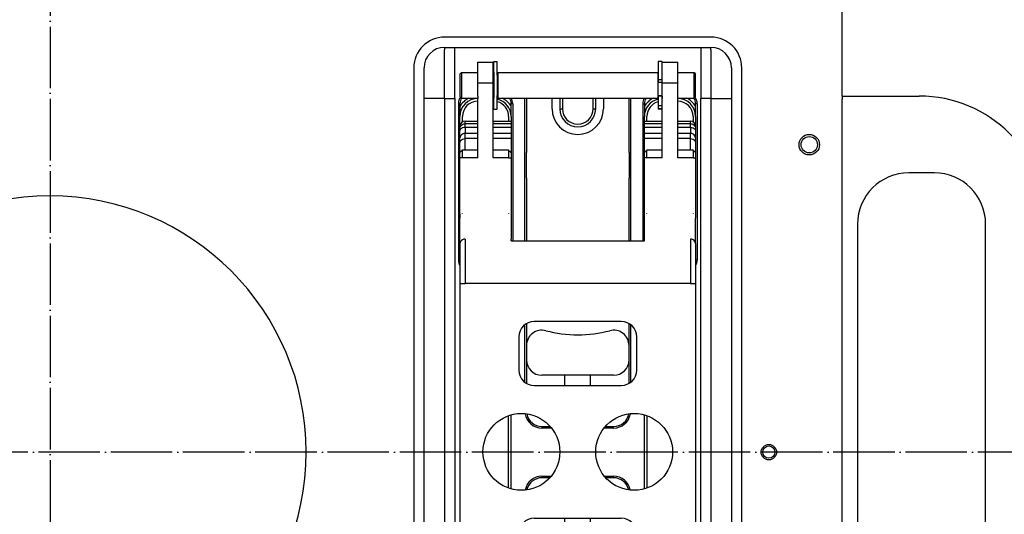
# Model space of a CAD drawing. Extents: x -1763 to 4575, y -3429 to 1051.
# Tile 51 of 193: x -6 to 186, y -1734 to -1637. Entities that reach past the tile are written whole.
import ezdxf

# ---------------------------------------------------------------- set-up
doc = ezdxf.new("R2010")
doc.units = 0
doc.linetypes.add('DOT_CENTER', pattern=[14, 12, -1, 0, -1])
doc.layers.get('0').update_dxf_attribs({"linetype": 'CONTINUOUS'})
doc.layers.add('1', color=7, linetype='CONTINUOUS')

# ---------------------------------------------------------------- blocks, each defined once
blk = doc.blocks.new('HEADPLATE_TSK', base_point=(-401.37, -2707.76))
at = {"layer": '1', "color": 1, "linetype": 'DOT_CENTER'}
for p, q in [((0, -1483.75), (0, -1960)), ((348.15, -1721.88), (-238.12, -1721.88))]:
    blk.add_line(p, q, dxfattribs=at)
blk = doc.blocks.new('E7018-24101__498', base_point=(300, -1958.68))
at = {"color": 1, "linetype": 'CONTINUOUS'}
for p, q in [((154.6, -1652.38), (154.6, -1489.08)), ((129, -1640.88), (77, -1640.88)), ((71, -1646.88), (71, -1796.88)), ((135, -1796.88), (135, -1646.88)), ((154.6, -1652.38), (154.6, -1652.98)), ((154.6, -1790.78), (154.6, -1652.98))]:
    blk.add_line(p, q, dxfattribs=at)
for centre, radius in [((148.18, -1661.88), 2), ((148.18, -1661.88), 1.6), ((140.29, -1721.88), 1.5), ((140.29, -1721.88), 1.2)]:
    blk.add_circle(centre, radius, dxfattribs=at)
for centre, radius, start, end in [((77, -1646.88), 6, 90, 180), ((129, -1646.88), 6, 0, 90), ((0, -1721.88), 50, 90, -90), ((0, -1721.88), 50, -90, 90)]:
    blk.add_arc(centre, radius, start, end, dxfattribs=at)
blk = doc.blocks.new('BUSHING_E7018-21701_1__499', base_point=(108, -1659.88))
at = {"color": 1, "linetype": 'CONTINUOUS'}
blk.add_arc((103, -1654.88), 5, 180, 0, dxfattribs=at)
blk = doc.blocks.new('BUSHINGS_POGOTOWER__503', base_point=(108, -1793.38))
blk.add_blockref('BUSHING_E7018-21701_1__499', (108, -1659.88))
blk = doc.blocks.new('24991-0S112_1__522', base_point=(194.6, -1791.38))
at = {"color": 1, "linetype": 'CONTINUOUS'}
for p, q in [((154.6, -1652.38), (169.6, -1652.38)), ((154.6, -1652.38), (154.6, -1652.98)), ((172.6, -1667.38), (167.6, -1667.38)), ((157.6, -1677.38), (157.6, -1766.38)), ((182.6, -1766.38), (182.6, -1677.38))]:
    blk.add_line(p, q, dxfattribs=at)
for centre, radius, start, end in [((169.6, -1677.38), 25, 0, 90), ((167.6, -1677.38), 10, 90, 180), ((172.6, -1677.38), 10, 0, 90)]:
    blk.add_arc(centre, radius, start, end, dxfattribs=at)
blk = doc.blocks.new('STIFF_HANDLES__524', base_point=(340, -1791.38))
blk.add_blockref('24991-0S112_1__522', (194.6, -1791.38))
blk = doc.blocks.new('SMALLPARTS__558', base_point=(340, -1972.18))
for name, p in [('STIFF_HANDLES__524', (340, -1791.38)), ('BUSHINGS_POGOTOWER__503', (108, -1793.38))]:
    blk.add_blockref(name, p)
blk = doc.blocks.new('E7018-64101__559', base_point=(340, -1972.18))
for name, p in [('SMALLPARTS__558', (340, -1972.18)), ('E7018-24101__498', (300, -1958.68))]:
    blk.add_blockref(name, p)
blk = doc.blocks.new('DUT_BOARD__560', base_point=(284.31, -1929.7))
at = {"color": 1, "linetype": 'CONTINUOUS'}
for start, end in [(90, -90), (-90, 90)]:
    blk.add_arc((0, -1721.88), 50, start, end, dxfattribs=at)
blk = doc.blocks.new('STIFF_ASSY_DUTBD__561', base_point=(340, -1972.18))
for name, p in [('E7018-64101__559', (340, -1972.18)), ('DUT_BOARD__560', (284.31, -1929.7))]:
    blk.add_blockref(name, p)
blk = doc.blocks.new('DOWEL_PIN_5X22DIN6325__562', base_point=(93, -1668.38))
at = {"color": 1, "linetype": 'CONTINUOUS'}
blk.add_line((93, -1668.38), (93, -1663.38), dxfattribs=at)
blk = doc.blocks.new('NEEDLE_BEARING_0509_2__563', base_point=(80.5, -1669.38))
at = {"color": 1, "linetype": 'CONTINUOUS'}
for p, q in [((80.5, -1664.42), (80.5, -1662.92)), ((89.5, -1662.92), (89.5, -1664.42))]:
    blk.add_line(p, q, dxfattribs=at)
blk = doc.blocks.new('DOWEL_PIN_5X22DIN6325__564', base_point=(113, -1668.38))
at = {"color": 1, "linetype": 'CONTINUOUS'}
blk.add_line((113, -1663.38), (113, -1668.38), dxfattribs=at)
blk = doc.blocks.new('NEEDLE_BEARING_0509_4__568', base_point=(116.5, -1669.38))
at = {"color": 1, "linetype": 'CONTINUOUS'}
for p, q in [((116.5, -1664.42), (116.5, -1662.92)), ((125.5, -1662.92), (125.5, -1664.42))]:
    blk.add_line(p, q, dxfattribs=at)
blk = doc.blocks.new('BEARING_PARTS__570', base_point=(80.5, -1781.38))
for name, p in [('NEEDLE_BEARING_0509_2__563', (80.5, -1669.38)), ('DOWEL_PIN_5X22DIN6325__562', (93, -1668.38)), ('DOWEL_PIN_5X22DIN6325__564', (113, -1668.38)), ('NEEDLE_BEARING_0509_4__568', (116.5, -1669.38))]:
    blk.add_blockref(name, p)
blk = doc.blocks.new('PLATE_E7018-27702__571', base_point=(73, -1800.88))
at = {"color": 1, "linetype": 'CONTINUOUS'}
for p, q in [((77, -1642.88), (79, -1642.88)), ((77, -1642.88), (77, -1643.38)), ((79, -1642.88), (127, -1642.88)), ((127, -1642.88), (129, -1642.88)), ((129, -1643.38), (129, -1642.88)), ((73, -1652.88), (73, -1646.88)), ((133, -1646.88), (133, -1652.88)), ((83.5, -1652.38), (83.5, -1652.88)), ((86.5, -1652.88), (86.5, -1652.38)), ((119.5, -1652.38), (119.5, -1652.88)), ((122.5, -1652.88), (122.5, -1652.38)), ((73, -1663.38), (73, -1652.88)), ((133, -1652.88), (133, -1663.38)), ((80, -1658.3), (80, -1656.38)), ((80.5, -1657.44), (80.5, -1656.38)), ((89.5, -1656.38), (89.5, -1657.3)), ((90, -1656.38), (90, -1657.3)), ((116, -1657.3), (116, -1656.38)), ((116.5, -1657.3), (116.5, -1656.38)), ((125.5, -1656.38), (125.5, -1657.44)), ((126, -1656.38), (126, -1658.3)), ((80, -1658.71), (80, -1658.3)), ((90, -1657.3), (90, -1657.79)), ((90, -1657.79), (90, -1658.52)), ((116, -1657.79), (116, -1657.3)), ((116, -1658.52), (116, -1657.79)), ((126, -1658.3), (126, -1658.71)), ((80, -1659.12), (80, -1658.71)), ((80, -1660.55), (80, -1659.12)), ((90, -1658.52), (90, -1659.69)), ((90, -1659.69), (90, -1660.69)), ((116, -1659.69), (116, -1658.52)), ((116, -1660.69), (116, -1659.69)), ((126, -1658.71), (126, -1659.12)), ((126, -1659.12), (126, -1660.55)), ((80, -1661.55), (80, -1660.55)), ((80, -1663.42), (80, -1661.55)), ((90, -1660.69), (90, -1663.42)), ((116, -1663.42), (116, -1660.69)), ((126, -1660.55), (126, -1661.55)), ((126, -1661.55), (126, -1663.42)), ((73, -1665.38), (73, -1663.38)), ((80, -1664.42), (80, -1663.42)), ((80.5, -1664.42), (80.5, -1662.92)), ((89.5, -1662.92), (89.5, -1664.42)), ((90, -1663.42), (90, -1664.42)), ((116, -1664.42), (116, -1663.42)), ((116.5, -1664.42), (116.5, -1662.92)), ((125.5, -1662.92), (125.5, -1664.42)), ((126, -1663.42), (126, -1664.42)), ((133, -1663.38), (133, -1665.38)), ((73, -1665.88), (73, -1665.38)), ((73, -1666.38), (73, -1665.88)), ((80, -1668.38), (80, -1664.42)), ((90, -1664.42), (90, -1668.88)), ((116, -1668.88), (116, -1664.42)), ((126, -1664.42), (126, -1668.38)), ((133, -1665.38), (133, -1665.88)), ((133, -1665.88), (133, -1666.38)), ((73, -1668.38), (73, -1666.38)), ((133, -1666.38), (133, -1668.38)), ((73, -1694.88), (73, -1668.38)), ((80, -1669.38), (80, -1668.38)), ((80, -1675.29), (80, -1669.38)), ((90, -1668.88), (90, -1669.88)), ((90, -1669.88), (90, -1675.29)), ((116, -1669.88), (116, -1668.88)), ((116, -1675.29), (116, -1669.88)), ((126, -1668.38), (126, -1669.38)), ((126, -1669.38), (126, -1675.29)), ((133, -1668.38), (133, -1694.88)), ((80, -1675.38), (80, -1675.29)), ((89.5, -1675.29), (89.5, -1675.38)), ((90, -1675.29), (90, -1675.34)), ((90, -1675.34), (90, -1675.38)), ((116, -1675.34), (116, -1675.29)), ((116, -1675.38), (116, -1675.34)), ((125.5, -1675.29), (125.5, -1675.38)), ((126, -1675.29), (126, -1675.38)), ((73, -1696.88), (73, -1694.88)), ((133, -1694.88), (133, -1696.88)), ((73, -1697.88), (73, -1696.88)), ((73, -1699.88), (73, -1697.88)), ((133, -1696.88), (133, -1697.88)), ((133, -1697.88), (133, -1699.88)), ((73, -1743.88), (73, -1699.88)), ((133, -1699.88), (133, -1743.88))]:
    blk.add_line(p, q, dxfattribs=at)
for centre, radius, start, end in [((77, -1646.88), 4, 90, 180), ((129, -1646.88), 4, 0, 90), ((86.5, -1656.38), 4, 76.9971, 78.463), ((119.5, -1656.38), 4, 101.537, 103.0029), ((83.5, -1656.38), 4, 116.2187, 151.045), ((83.5, -1656.38), 3.5, 90, 180), ((83.5, -1656.38), 3, 90, 180), ((86.5, -1656.38), 3.5, 88.3628, 90), ((86.5, -1656.38), 3, 88.0898, 90), ((86.5, -1656.38), 3.5, 0, 76.787), ((86.5, -1656.38), 3, 0, 74.534), ((86.5, -1656.38), 4, 28.955, 63.7813), ((119.5, -1656.38), 4, 116.2187, 151.045), ((119.5, -1656.38), 3.5, 103.213, 180), ((119.5, -1656.38), 3, 105.466, 180), ((119.5, -1656.38), 3.5, 90, 91.6372), ((119.5, -1656.38), 3, 90, 91.9102), ((122.5, -1656.38), 3.5, 0, 90), ((122.5, -1656.38), 3, 0, 90), ((122.5, -1656.38), 4, 28.955, 63.7813)]:
    blk.add_arc(centre, radius, start, end, dxfattribs=at)
blk = doc.blocks.new('PLATE_ASSY_E7018-67702_572', base_point=(73, -1800.88))
for name, p in [('PLATE_E7018-27702__571', (73, -1800.88)), ('BEARING_PARTS__570', (80.5, -1781.38))]:
    blk.add_blockref(name, p)
blk = doc.blocks.new('DOWEL_PIN_5X50_DIN6325_573', base_point=(100.5, -1736.88))
at = {"color": 1, "linetype": 'CONTINUOUS'}
for p, q in [((100.5, -1708.88), (100.5, -1706.88)), ((105.5, -1708.88), (105.5, -1706.88)), ((100.5, -1736.88), (100.5, -1734.79)), ((105.5, -1736.88), (105.5, -1734.79))]:
    blk.add_line(p, q, dxfattribs=at)
blk = doc.blocks.new('LATCH_E7018-21201_2__574', base_point=(93, -1706.88))
at = {"color": 1, "linetype": 'CONTINUOUS'}
for p, q in [((93, -1652.79), (93, -1655.97)), ((98, -1654.88), (98, -1652.79)), ((99.5, -1652.79), (99.5, -1654.88)), ((100, -1652.79), (100, -1654.88)), ((106, -1654.88), (106, -1652.79)), ((106.5, -1654.88), (106.5, -1652.79)), ((108, -1652.79), (108, -1654.88)), ((113, -1655.87), (113, -1652.79)), ((93, -1655.97), (93, -1663.38)), ((99.5, -1654.88), (100, -1654.88)), ((106, -1654.88), (106.5, -1654.88)), ((113, -1663.38), (113, -1655.87)), ((93, -1668.38), (93, -1663.38)), ((113, -1663.38), (113, -1668.38)), ((93, -1668.38), (93, -1680.62)), ((113, -1680.62), (113, -1668.38)), ((93, -1696.78), (93, -1697.88)), ((113, -1697.38), (113, -1696.78)), ((93, -1697.88), (93, -1701.08)), ((113, -1701.08), (113, -1697.38)), ((93, -1701.08), (93, -1703.88)), ((113, -1703.88), (113, -1701.08)), ((110, -1706.88), (96, -1706.88))]:
    blk.add_line(p, q, dxfattribs=at)
for centre, radius, start, end in [((103, -1654.88), 5, 180, 0), ((103, -1654.88), 3.5, 180, 0), ((103, -1654.88), 3, 180, 0), ((96, -1701.08), 3, 75.5225, 180), ((103, -1673.97), 25, -104.4775, -90), ((103, -1673.97), 25, -90, -75.5225), ((110, -1701.08), 3, 0, 104.4775), ((96, -1703.88), 3, 180, -90), ((110, -1703.88), 3, -90, 0)]:
    blk.add_arc(centre, radius, start, end, dxfattribs=at)
blk = doc.blocks.new('LOCK_ASSY__576', base_point=(93, -1794.88))
for name, p in [('LATCH_E7018-21201_2__574', (93, -1706.88)), ('DOWEL_PIN_5X50_DIN6325_573', (100.5, -1736.88))]:
    blk.add_blockref(name, p)
blk = doc.blocks.new('LEVER_E7018-25001__577', base_point=(80, -1766.12))
at = {"color": 1, "linetype": 'CONTINUOUS'}
for p, q in [((80, -1658.71), (80, -1658.3)), ((81, -1657.3), (83.5, -1657.3)), ((81, -1657.79), (81, -1657.3)), ((81, -1658.52), (81, -1657.79)), ((83.5, -1657.79), (81, -1657.79)), ((86.5, -1657.3), (90, -1657.3)), ((90, -1657.79), (86.5, -1657.79)), ((90, -1657.3), (90, -1657.79)), ((90, -1657.79), (90, -1658.52)), ((116, -1657.3), (119.5, -1657.3)), ((116, -1657.79), (116, -1657.3)), ((119.5, -1657.79), (116, -1657.79)), ((116, -1658.52), (116, -1657.79)), ((122.5, -1657.3), (125, -1657.3)), ((125, -1657.79), (122.5, -1657.79)), ((125, -1657.79), (125, -1657.3)), ((125, -1658.52), (125, -1657.79)), ((126, -1658.3), (126, -1658.71)), ((80, -1659.12), (80, -1658.71)), ((80, -1660.55), (80, -1659.12)), ((81, -1658.52), (81, -1659.69)), ((83.5, -1658.52), (81, -1658.52)), ((81, -1660.69), (81, -1659.69)), ((83.5, -1659.69), (81, -1659.69)), ((90, -1658.52), (86.5, -1658.52)), ((90, -1659.69), (86.5, -1659.69)), ((90, -1658.52), (90, -1659.69)), ((90, -1659.69), (90, -1660.69)), ((119.5, -1658.52), (116, -1658.52)), ((116, -1659.69), (116, -1658.52)), ((119.5, -1659.69), (116, -1659.69)), ((116, -1660.69), (116, -1659.69)), ((125, -1658.52), (122.5, -1658.52)), ((125, -1659.69), (122.5, -1659.69)), ((125, -1658.52), (125, -1659.69)), ((125, -1660.69), (125, -1659.69)), ((126, -1658.71), (126, -1659.12)), ((126, -1659.12), (126, -1660.55)), ((80, -1661.55), (80, -1660.55)), ((80, -1663.42), (80, -1661.55)), ((81, -1662.92), (81, -1660.69)), ((83.5, -1660.69), (81, -1660.69)), ((90, -1660.69), (86.5, -1660.69)), ((90, -1660.69), (90, -1663.42)), ((119.5, -1660.69), (116, -1660.69)), ((116, -1663.42), (116, -1660.69)), ((125, -1660.69), (122.5, -1660.69)), ((125, -1662.92), (125, -1660.69)), ((126, -1660.55), (126, -1661.55)), ((126, -1661.55), (126, -1663.42)), ((80, -1664.42), (80, -1663.42)), ((90, -1663.42), (90, -1664.42)), ((116, -1664.42), (116, -1663.42)), ((126, -1663.42), (126, -1664.42)), ((80, -1668.38), (80, -1664.42)), ((90, -1664.42), (90, -1668.88)), ((116, -1668.88), (116, -1664.42)), ((126, -1664.42), (126, -1668.38)), ((80, -1669.38), (80, -1668.38)), ((80, -1675.29), (80, -1669.38)), ((90, -1668.88), (90, -1669.88)), ((90, -1669.88), (90, -1675.29)), ((116, -1669.88), (116, -1668.88)), ((116, -1675.29), (116, -1669.88)), ((126, -1668.38), (126, -1669.38)), ((126, -1669.38), (126, -1675.29)), ((80, -1675.38), (80, -1675.29)), ((80, -1675.38), (80, -1676.21)), ((90, -1675.29), (90, -1675.34)), ((90, -1675.34), (90, -1675.38)), ((90, -1675.38), (90, -1680.31)), ((116, -1675.34), (116, -1675.29)), ((116, -1675.38), (116, -1675.34)), ((116, -1680.31), (116, -1675.38)), ((126, -1675.29), (126, -1675.38)), ((126, -1675.38), (126, -1676.21)), ((80, -1681.18), (80, -1676.21)), ((126, -1681.18), (126, -1676.21)), ((80, -1681.18), (80, -1684.38)), ((81, -1680.31), (81, -1688.97)), ((90, -1680.62), (90, -1680.31)), ((90, -1680.62), (116, -1680.62)), ((116, -1680.62), (116, -1680.31)), ((125, -1680.31), (125, -1688.97)), ((126, -1681.18), (126, -1684.38)), ((80, -1684.38), (80, -1688.97)), ((126, -1684.38), (126, -1688.97)), ((80, -1688.97), (80, -1737.29)), ((80, -1688.97), (81, -1688.97)), ((125, -1688.97), (81, -1688.97)), ((125, -1688.97), (126, -1688.97)), ((126, -1688.97), (126, -1737.29)), ((111.5, -1696.38), (94.5, -1696.38)), ((91.5, -1699.38), (91.5, -1705.88)), ((114.5, -1705.88), (114.5, -1699.38)), ((94.5, -1708.88), (111.5, -1708.88)), ((94.5, -1734.79), (111.5, -1734.79)), ((80, -1737.29), (80, -1748.16)), ((91.5, -1737.79), (91.5, -1744.29)), ((114.5, -1744.29), (114.5, -1737.79)), ((126, -1737.29), (126, -1748.16)), ((80, -1748.16), (80, -1749.16)), ((94.5, -1747.29), (111.5, -1747.29)), ((126, -1748.16), (126, -1749.16)), ((80, -1749.16), (80, -1754.12)), ((126, -1749.16), (126, -1754.12)), ((92, -1766.12), (114, -1766.12))]:
    blk.add_line(p, q, dxfattribs=at)
for centre in [(92, -1721.83), (114, -1721.83)]:
    blk.add_circle(centre, 7.5, dxfattribs=at)
for centre, radius, start, end in [((81, -1658.3), 1, 90, 180), ((125, -1658.3), 1, 0, 90), ((94.5, -1699.38), 3, 90, 180), ((111.5, -1699.38), 3, 0, 90), ((94.5, -1705.88), 3, 180, -90), ((111.5, -1705.88), 3, -90, 0), ((94.5, -1737.79), 3, 90, 180), ((111.5, -1737.79), 3, 0, 90), ((94.5, -1744.29), 3, 180, -90), ((111.5, -1744.29), 3, -90, 0), ((92, -1754.12), 12, 180, -90), ((114, -1754.12), 12, -90, 0)]:
    blk.add_arc(centre, radius, start, end, dxfattribs=at)
for points in [[(80, -1658.71), (80, -1658.55), (80.05, -1658.39), (80.22, -1658.11), (80.35, -1657.99), (80.65, -1657.83), (80.82, -1657.79), (81, -1657.79)], [(125, -1657.79), (125.18, -1657.79), (125.35, -1657.83), (125.65, -1657.99), (125.78, -1658.11), (125.95, -1658.39), (126, -1658.55), (126, -1658.71)], [(81, -1658.52), (80.82, -1658.52), (80.65, -1658.54), (80.35, -1658.65), (80.22, -1658.73), (80.05, -1658.91), (80, -1659.02), (80, -1659.12)], [(81, -1659.69), (80.82, -1659.69), (80.65, -1659.73), (80.35, -1659.88), (80.22, -1659.99), (80.05, -1660.25), (80, -1660.4), (80, -1660.55)], [(125, -1658.52), (125.18, -1658.52), (125.35, -1658.54), (125.65, -1658.65), (125.78, -1658.73), (125.95, -1658.91), (126, -1659.02), (126, -1659.12)], [(126, -1660.55), (126, -1660.4), (125.95, -1660.25), (125.78, -1659.99), (125.65, -1659.88), (125.35, -1659.73), (125.18, -1659.69), (125, -1659.69)], [(80, -1661.55), (80, -1661.4), (80.05, -1661.25), (80.22, -1660.99), (80.35, -1660.88), (80.65, -1660.73), (80.82, -1660.69), (81, -1660.69)], [(125, -1660.69), (125.18, -1660.69), (125.35, -1660.73), (125.65, -1660.88), (125.78, -1660.99), (125.95, -1661.25), (126, -1661.4), (126, -1661.55)], [(81, -1680.31), (80.82, -1680.31), (80.65, -1680.35), (80.35, -1680.5), (80.22, -1680.61), (80.05, -1680.88), (80, -1681.03), (80, -1681.18)], [(126, -1681.18), (126, -1681.03), (125.95, -1680.88), (125.78, -1680.61), (125.65, -1680.5), (125.35, -1680.35), (125.18, -1680.31), (125, -1680.31)]]:
    blk.add_open_spline(points, degree=3, knots=[0, 0, 0, 0, 1, 1, 2, 2, 3, 3, 3, 3], dxfattribs=at)
blk = doc.blocks.new('PIN_E7018-23702_2__578', base_point=(80, -1652.79))
at = {"color": 1, "linetype": 'CONTINUOUS'}
for p, q in [((80.3, -1647.79), (80, -1648.09)), ((80, -1648.09), (80, -1652.49)), ((80.3, -1647.79), (83.5, -1647.79)), ((80.3, -1647.79), (80.3, -1652.79)), ((86.5, -1647.79), (86.6, -1647.79)), ((86.6, -1647.79), (86.6, -1647.85)), ((86.6, -1647.85), (86.6, -1648.03)), ((86.6, -1648.03), (86.6, -1648.13)), ((86.6, -1648.13), (86.6, -1648.29)), ((86.6, -1648.29), (86.6, -1648.32)), ((86.6, -1648.32), (86.6, -1648.6)), ((86.6, -1648.6), (86.6, -1648.64)), ((86.6, -1648.64), (86.6, -1651.94)), ((87.3, -1648.29), (87.4, -1648.29)), ((87.4, -1647.79), (87.4, -1648.29)), ((87.4, -1647.79), (118.6, -1647.79)), ((87.4, -1648.29), (87.4, -1652.29)), ((118.6, -1647.79), (118.6, -1648.29)), ((118.6, -1648.29), (118.6, -1652.29)), ((118.6, -1648.29), (118.7, -1648.29)), ((119.4, -1647.79), (119.5, -1647.79)), ((119.4, -1647.79), (119.4, -1648.29)), ((119.4, -1648.29), (119.4, -1648.31)), ((119.4, -1648.31), (119.4, -1648.61)), ((119.4, -1648.61), (119.4, -1648.88)), ((122.5, -1647.79), (125.7, -1647.79)), ((125.7, -1652.79), (125.7, -1647.79)), ((125.7, -1647.79), (126, -1648.09)), ((126, -1652.49), (126, -1648.09)), ((119.4, -1648.88), (119.4, -1649.13)), ((119.4, -1649.13), (119.4, -1649.23)), ((119.4, -1649.23), (119.4, -1649.26)), ((119.4, -1649.26), (119.4, -1649.37)), ((119.4, -1649.37), (119.4, -1649.38)), ((119.4, -1649.38), (119.4, -1649.54)), ((119.4, -1649.54), (119.4, -1649.72)), ((119.4, -1649.72), (119.4, -1651.72)), ((80.3, -1652.79), (80, -1652.49)), ((86.6, -1651.94), (86.6, -1651.98)), ((86.6, -1651.98), (86.6, -1652.27)), ((86.6, -1652.27), (86.6, -1652.29)), ((86.6, -1652.29), (86.6, -1652.45)), ((86.6, -1652.45), (86.6, -1652.55)), ((86.6, -1652.55), (86.6, -1652.73)), ((87.3, -1652.29), (87.4, -1652.29)), ((87.4, -1652.29), (87.4, -1652.79)), ((118.6, -1652.29), (119.4, -1652.29)), ((118.6, -1652.29), (118.6, -1652.79)), ((119.4, -1651.72), (119.4, -1651.78)), ((119.4, -1651.78), (119.4, -1651.81)), ((119.4, -1651.81), (119.4, -1651.91)), ((119.4, -1651.91), (119.4, -1652.29)), ((119.4, -1652.29), (119.4, -1652.43)), ((119.4, -1652.29), (119.4, -1652.29)), ((119.4, -1652.43), (119.4, -1652.79)), ((125.7, -1652.79), (126, -1652.49)), ((80.3, -1652.79), (83.5, -1652.79)), ((86.5, -1652.79), (86.6, -1652.79)), ((86.6, -1652.73), (86.6, -1652.79)), ((87.4, -1652.79), (118.6, -1652.79)), ((119.4, -1652.79), (119.5, -1652.79)), ((122.5, -1652.79), (125.7, -1652.79))]:
    blk.add_line(p, q, dxfattribs=at)
blk = doc.blocks.new('RETAIN_RING_DIN6799-4__583', base_point=(118.7, -1654.94))
at = {"color": 1, "linetype": 'CONTINUOUS'}
for p, q in [((119.4, -1645.64), (118.7, -1645.64)), ((118.7, -1645.64), (118.7, -1648.29)), ((119.4, -1645.64), (119.4, -1647.79)), ((118.7, -1648.29), (118.7, -1649.23)), ((119.4, -1647.79), (119.4, -1648.29)), ((119.4, -1648.29), (119.4, -1648.31)), ((119.4, -1648.31), (119.4, -1648.61)), ((119.4, -1648.61), (119.4, -1648.88)), ((118.7, -1649.23), (118.7, -1649.72)), ((119.4, -1649.23), (118.7, -1649.23)), ((119.4, -1649.72), (118.7, -1649.72)), ((119.4, -1648.88), (119.4, -1649.13)), ((119.4, -1649.13), (119.4, -1649.23)), ((119.4, -1649.23), (119.4, -1649.26)), ((119.4, -1649.26), (119.4, -1649.37)), ((119.4, -1649.37), (119.4, -1649.38)), ((119.4, -1649.38), (119.4, -1649.54)), ((119.4, -1649.54), (119.4, -1649.72)), ((119.4, -1649.72), (119.4, -1651.72)), ((118.7, -1652.29), (118.7, -1652.43)), ((119.4, -1652.43), (118.7, -1652.43)), ((118.7, -1652.43), (118.7, -1654.29)), ((119.4, -1651.72), (119.4, -1651.78)), ((119.4, -1651.78), (119.4, -1651.81)), ((119.4, -1651.81), (119.4, -1651.91)), ((119.4, -1651.91), (119.4, -1652.29)), ((119.4, -1652.29), (119.4, -1652.43)), ((119.4, -1652.29), (119.4, -1652.29)), ((119.4, -1652.43), (119.4, -1652.79)), ((118.7, -1654.29), (118.7, -1654.86)), ((119.4, -1654.29), (118.7, -1654.29)), ((119.4, -1652.79), (119.4, -1654.29)), ((119.4, -1654.29), (119.4, -1654.86)), ((118.7, -1654.86), (118.7, -1654.94)), ((119.4, -1654.86), (118.7, -1654.86)), ((119.4, -1654.94), (118.7, -1654.94)), ((119.4, -1654.86), (119.4, -1654.94))]:
    blk.add_line(p, q, dxfattribs=at)
blk = doc.blocks.new('RAIL_E7018-23701_1__584', base_point=(80, -1766.79))
at = {"color": 1, "linetype": 'CONTINUOUS'}
for p, q in [((83.5, -1649.79), (83.5, -1645.79)), ((83.5, -1645.79), (86.5, -1645.79)), ((86.5, -1649.79), (86.5, -1645.79)), ((83.5, -1649.79), (86.5, -1649.79)), ((83.5, -1652.38), (83.5, -1649.79)), ((86.5, -1652.38), (86.5, -1649.79)), ((83.5, -1652.38), (83.5, -1652.88)), ((86.5, -1652.88), (86.5, -1652.38)), ((83.5, -1653.38), (83.5, -1652.88)), ((83.5, -1662.92), (83.5, -1653.38)), ((86.5, -1653.38), (86.5, -1652.88)), ((86.5, -1662.92), (86.5, -1653.38)), ((80.5, -1662.92), (80, -1663.42)), ((80, -1664.42), (80, -1663.42)), ((83.5, -1662.92), (80.5, -1662.92)), ((80.5, -1664.42), (80.5, -1662.92)), ((83.5, -1664.42), (83.5, -1662.92)), ((89.5, -1662.92), (86.5, -1662.92)), ((86.5, -1664.42), (86.5, -1662.92)), ((89.5, -1662.92), (90, -1663.42)), ((89.5, -1662.92), (89.5, -1664.42)), ((90, -1663.42), (90, -1664.42)), ((80.5, -1664.42), (80, -1664.42)), ((80, -1668.38), (80, -1664.42)), ((83.5, -1664.42), (80.5, -1664.42)), ((89.5, -1664.42), (86.5, -1664.42)), ((89.5, -1664.42), (90, -1664.42)), ((90, -1664.42), (90, -1668.88)), ((80, -1669.38), (80, -1668.38)), ((80, -1675.29), (80, -1669.38)), ((90, -1668.88), (90, -1669.88)), ((90, -1669.88), (90, -1675.29)), ((80, -1675.38), (80, -1675.29)), ((80, -1675.38), (80, -1676.21)), ((80.5, -1675.38), (80.5, -1675.29)), ((89.5, -1675.29), (89.5, -1675.38)), ((90, -1675.29), (90, -1675.34)), ((90, -1675.34), (90, -1675.38)), ((90, -1675.38), (90, -1680.31)), ((80, -1681.18), (80, -1676.21)), ((80, -1681.18), (80, -1684.38)), ((90, -1680.62), (90, -1680.31)), ((80, -1684.38), (80, -1688.97)), ((80, -1688.97), (80, -1737.29)), ((89.5, -1728.9), (89.5, -1714.76)), ((90, -1729.06), (90, -1714.61)), ((80, -1737.29), (80, -1748.16)), ((80, -1748.16), (80, -1749.16)), ((83.5, -1762.79), (83.5, -1762.59)), ((83.5, -1764.38), (83.5, -1762.79)), ((83.5, -1762.79), (83.7, -1762.79)), ((83.5, -1764.38), (83.5, -1764.88)), ((83.5, -1765.38), (83.5, -1764.88)), ((83.5, -1766.79), (83.5, -1765.38)), ((86.5, -1764.88), (86.5, -1764.79)), ((86.5, -1765.38), (86.5, -1764.88)), ((86.5, -1766.79), (86.5, -1765.38)), ((83.5, -1766.79), (86.5, -1766.79))]:
    blk.add_line(p, q, dxfattribs=at)
blk = doc.blocks.new('RAIL_E7018-23701_2__585', base_point=(116, -1766.79))
at = {"color": 1, "linetype": 'CONTINUOUS'}
for p, q in [((119.5, -1645.79), (122.5, -1645.79)), ((119.5, -1649.79), (119.5, -1645.79)), ((122.5, -1649.79), (122.5, -1645.79)), ((119.5, -1649.79), (122.5, -1649.79)), ((119.5, -1652.38), (119.5, -1649.79)), ((122.5, -1652.38), (122.5, -1649.79)), ((119.5, -1652.38), (119.5, -1652.88)), ((122.5, -1652.88), (122.5, -1652.38)), ((119.5, -1653.38), (119.5, -1652.88)), ((119.5, -1662.92), (119.5, -1653.38)), ((122.5, -1653.38), (122.5, -1652.88)), ((122.5, -1662.92), (122.5, -1653.38)), ((116.5, -1662.92), (116, -1663.42)), ((116, -1664.42), (116, -1663.42)), ((119.5, -1662.92), (116.5, -1662.92)), ((116.5, -1664.42), (116.5, -1662.92)), ((119.5, -1664.42), (119.5, -1662.92)), ((122.5, -1664.42), (122.5, -1662.92)), ((125.5, -1662.92), (122.5, -1662.92)), ((125.5, -1662.92), (125.5, -1664.42)), ((125.5, -1662.92), (126, -1663.42)), ((126, -1663.42), (126, -1664.42)), ((116, -1668.88), (116, -1664.42)), ((116.5, -1664.42), (116, -1664.42)), ((119.5, -1664.42), (116.5, -1664.42)), ((125.5, -1664.42), (122.5, -1664.42)), ((125.5, -1664.42), (126, -1664.42)), ((126, -1664.42), (126, -1668.38)), ((116, -1669.88), (116, -1668.88)), ((116, -1675.29), (116, -1669.88)), ((126, -1668.38), (126, -1669.38)), ((126, -1669.38), (126, -1675.29)), ((116, -1675.34), (116, -1675.29)), ((116, -1675.38), (116, -1675.34)), ((116, -1680.31), (116, -1675.38)), ((116.5, -1675.38), (116.5, -1675.29)), ((126, -1675.29), (126, -1675.38)), ((126, -1675.38), (126, -1676.21)), ((126, -1681.18), (126, -1676.21)), ((116, -1680.62), (116, -1680.31)), ((126, -1681.18), (126, -1684.38)), ((126, -1684.38), (126, -1688.97)), ((126, -1688.97), (126, -1737.29)), ((116, -1729.06), (116, -1714.61)), ((116.5, -1714.76), (116.5, -1728.9)), ((126, -1737.29), (126, -1748.16)), ((126, -1748.16), (126, -1749.16)), ((122.3, -1762.79), (122.5, -1762.79)), ((122.5, -1762.79), (122.5, -1762.59)), ((122.5, -1764.38), (122.5, -1762.79)), ((119.5, -1764.79), (119.5, -1764.88)), ((119.5, -1765.38), (119.5, -1764.88)), ((119.5, -1766.79), (119.5, -1765.38)), ((122.5, -1764.88), (122.5, -1764.38)), ((122.5, -1765.38), (122.5, -1764.88)), ((122.5, -1766.79), (122.5, -1765.38)), ((119.5, -1766.79), (122.5, -1766.79))]:
    blk.add_line(p, q, dxfattribs=at)
blk = doc.blocks.new('RETAIN_RING_DIN6799-4__586', base_point=(86.6, -1654.94))
at = {"color": 1, "linetype": 'CONTINUOUS'}
for p, q in [((86.6, -1647.79), (86.6, -1645.64)), ((86.6, -1645.64), (87.3, -1645.64)), ((87.3, -1648.29), (87.3, -1645.64)), ((86.6, -1647.79), (86.6, -1647.85)), ((86.6, -1647.85), (86.6, -1648.03)), ((86.6, -1648.03), (86.6, -1648.13)), ((86.6, -1648.13), (86.6, -1648.29)), ((86.6, -1648.29), (86.6, -1648.32)), ((86.6, -1648.32), (86.6, -1648.6)), ((86.6, -1648.6), (86.6, -1648.64)), ((86.6, -1648.64), (86.6, -1651.94)), ((87.3, -1648.29), (87.3, -1652.29)), ((86.6, -1651.94), (86.6, -1651.98)), ((86.6, -1651.98), (86.6, -1652.27)), ((86.6, -1652.27), (86.6, -1652.29)), ((86.6, -1652.29), (86.6, -1652.45)), ((86.6, -1652.45), (86.6, -1652.55)), ((86.6, -1652.55), (86.6, -1652.73)), ((87.3, -1654.94), (87.3, -1652.29)), ((86.6, -1652.73), (86.6, -1652.79)), ((86.6, -1654.94), (86.6, -1652.79)), ((86.6, -1654.94), (87.3, -1654.94))]:
    blk.add_line(p, q, dxfattribs=at)
blk = doc.blocks.new('CLAMP_ASSY__587', base_point=(80, -1787.09))
for name, p in [('RAIL_E7018-23701_1__584', (80, -1766.79)), ('RETAIN_RING_DIN6799-4__586', (86.6, -1654.94)), ('RAIL_E7018-23701_2__585', (116, -1766.79)), ('RETAIN_RING_DIN6799-4__583', (118.7, -1654.94)), ('PIN_E7018-23702_2__578', (80, -1652.79)), ('LEVER_E7018-25001__577', (80, -1766.12))]:
    blk.add_blockref(name, p)
blk = doc.blocks.new('PIN_E7018-23703_5__588', base_point=(129, -1668.38))
at = {"color": 1, "linetype": 'CONTINUOUS'}
for p, q in [((129, -1663.38), (129, -1663.88)), ((129, -1663.88), (129, -1667.88)), ((133, -1663.38), (133, -1665.38)), ((129, -1667.88), (129, -1668.32)), ((133, -1666.38), (133, -1668.38)), ((129, -1668.32), (129, -1668.38))]:
    blk.add_line(p, q, dxfattribs=at)
blk = doc.blocks.new('PIN_E7018-23703_6__591', base_point=(109.5, -1699.88))
at = {"color": 1, "linetype": 'CONTINUOUS'}
for p, q in [((129, -1694.88), (129, -1695.38)), ((129, -1695.38), (129, -1699.38)), ((133, -1694.88), (133, -1696.88)), ((133, -1697.88), (133, -1699.88)), ((129, -1699.38), (129, -1699.82)), ((129, -1699.82), (129, -1699.88))]:
    blk.add_line(p, q, dxfattribs=at)
blk = doc.blocks.new('PIN_E7018-23703_4__592', base_point=(73, -1668.38))
at = {"color": 1, "linetype": 'CONTINUOUS'}
for p, q in [((73, -1665.38), (73, -1663.38)), ((77, -1663.38), (77, -1663.88)), ((77, -1663.88), (77, -1667.88)), ((73, -1668.38), (73, -1666.38)), ((77, -1667.88), (77, -1668.38))]:
    blk.add_line(p, q, dxfattribs=at)
blk = doc.blocks.new('PIN_E7018-23703_3__593', base_point=(73, -1699.88))
at = {"color": 1, "linetype": 'CONTINUOUS'}
for p, q in [((73, -1696.88), (73, -1694.88)), ((77, -1694.88), (77, -1695.38)), ((77, -1695.38), (77, -1699.38)), ((73, -1699.88), (73, -1697.88)), ((77, -1699.38), (77, -1699.88))]:
    blk.add_line(p, q, dxfattribs=at)
blk = doc.blocks.new('LATCHPINS__596', base_point=(73, -1780.38))
for name, p in [('PIN_E7018-23703_4__592', (73, -1668.38)), ('PIN_E7018-23703_5__588', (129, -1668.38)), ('PIN_E7018-23703_3__593', (73, -1699.88)), ('PIN_E7018-23703_6__591', (109.5, -1699.88))]:
    blk.add_blockref(name, p)
blk = doc.blocks.new('Z_STAGE_PLATE__597', base_point=(73, -1800.88))
at = {"color": 1, "linetype": 'CONTINUOUS'}
for p, q in [((77, -1642.88), (79, -1642.88)), ((77, -1642.88), (77, -1643.38)), ((79, -1642.88), (127, -1642.88)), ((79, -1652.88), (79, -1642.88)), ((127, -1642.88), (129, -1642.88)), ((127, -1642.88), (127, -1652.88)), ((129, -1643.38), (129, -1642.88)), ((77, -1652.88), (77, -1643.38)), ((129, -1643.38), (129, -1652.88)), ((73, -1652.88), (73, -1646.88)), ((133, -1646.88), (133, -1652.88)), ((73, -1663.38), (73, -1652.88)), ((77, -1652.88), (73, -1652.88)), ((77, -1652.88), (79, -1652.88)), ((77, -1652.88), (77, -1663.38)), ((79, -1652.88), (79, -1790.88)), ((79.7, -1653.88), (79.7, -1684.38)), ((80, -1653.88), (79.7, -1653.88)), ((80, -1653.88), (80, -1656.38)), ((90, -1656.38), (90, -1653.88)), ((90.3, -1653.88), (90, -1653.88)), ((90.3, -1653.88), (90.3, -1680.62)), ((92.7, -1680.62), (92.7, -1652.79)), ((93, -1652.79), (93, -1655.97)), ((113, -1655.87), (113, -1652.79)), ((113.3, -1652.79), (113.3, -1680.62)), ((115.7, -1653.88), (115.7, -1680.62)), ((115.7, -1653.88), (116, -1653.88)), ((116, -1653.88), (116, -1656.38)), ((126, -1656.38), (126, -1653.88)), ((126.3, -1653.88), (126, -1653.88)), ((126.3, -1653.88), (126.3, -1684.38)), ((127, -1790.88), (127, -1652.88)), ((129, -1652.88), (127, -1652.88)), ((129, -1652.88), (129, -1663.38)), ((129, -1652.88), (133, -1652.88)), ((133, -1652.88), (133, -1663.38)), ((80, -1658.3), (80, -1656.38)), ((90, -1656.38), (90, -1657.3)), ((93, -1655.97), (93, -1663.38)), ((113, -1663.38), (113, -1655.87)), ((116, -1657.3), (116, -1656.38)), ((126, -1656.38), (126, -1658.3)), ((80, -1658.71), (80, -1658.3)), ((90, -1657.3), (90, -1657.79)), ((90, -1657.79), (90, -1658.52)), ((116, -1657.79), (116, -1657.3)), ((116, -1658.52), (116, -1657.79)), ((126, -1658.3), (126, -1658.71)), ((80, -1659.12), (80, -1658.71)), ((80, -1660.55), (80, -1659.12)), ((90, -1658.52), (90, -1659.69)), ((90, -1659.69), (90, -1660.69)), ((116, -1659.69), (116, -1658.52)), ((116, -1660.69), (116, -1659.69)), ((126, -1658.71), (126, -1659.12)), ((126, -1659.12), (126, -1660.55)), ((80, -1661.55), (80, -1660.55)), ((80, -1663.42), (80, -1661.55)), ((90, -1660.69), (90, -1663.42)), ((116, -1663.42), (116, -1660.69)), ((126, -1660.55), (126, -1661.55)), ((126, -1661.55), (126, -1663.42)), ((73, -1665.38), (73, -1663.38)), ((77, -1663.38), (77, -1663.88)), ((77, -1663.88), (77, -1667.88)), ((80, -1664.42), (80, -1663.42)), ((90, -1663.42), (90, -1664.42)), ((93, -1668.38), (93, -1663.38)), ((113, -1663.38), (113, -1668.38)), ((116, -1664.42), (116, -1663.42)), ((126, -1663.42), (126, -1664.42)), ((129, -1663.38), (129, -1663.88)), ((129, -1663.88), (129, -1667.88)), ((133, -1663.38), (133, -1665.38)), ((73, -1665.88), (73, -1665.38)), ((73, -1666.38), (73, -1665.88)), ((80, -1668.38), (80, -1664.42)), ((90, -1664.42), (90, -1668.88)), ((116, -1668.88), (116, -1664.42)), ((126, -1664.42), (126, -1668.38)), ((133, -1665.38), (133, -1665.88)), ((133, -1665.88), (133, -1666.38)), ((73, -1668.38), (73, -1666.38)), ((77, -1667.88), (77, -1668.38)), ((129, -1667.88), (129, -1668.32)), ((133, -1666.38), (133, -1668.38)), ((73, -1694.88), (73, -1668.38)), ((77, -1668.38), (77, -1694.88)), ((80, -1669.38), (80, -1668.38)), ((80, -1675.29), (80, -1669.38)), ((90, -1668.88), (90, -1669.88)), ((90, -1669.88), (90, -1675.29)), ((93, -1668.38), (93, -1680.62)), ((113, -1680.62), (113, -1668.38)), ((116, -1669.88), (116, -1668.88)), ((116, -1675.29), (116, -1669.88)), ((126, -1668.38), (126, -1669.38)), ((126, -1669.38), (126, -1675.29)), ((129, -1668.32), (129, -1668.38)), ((129, -1668.38), (129, -1694.88)), ((133, -1668.38), (133, -1694.88)), ((80, -1675.38), (80, -1675.29)), ((80, -1675.38), (80, -1676.21)), ((90, -1675.29), (90, -1675.34)), ((90, -1675.34), (90, -1675.38)), ((90, -1675.38), (90, -1680.31)), ((116, -1675.34), (116, -1675.29)), ((116, -1675.38), (116, -1675.34)), ((116, -1680.31), (116, -1675.38)), ((126, -1675.29), (126, -1675.38)), ((126, -1675.38), (126, -1676.21)), ((80, -1681.18), (80, -1676.21)), ((126, -1681.18), (126, -1676.21)), ((80, -1681.18), (80, -1684.38)), ((90, -1680.62), (90, -1680.31)), ((116, -1680.62), (116, -1680.31)), ((126, -1681.18), (126, -1684.38)), ((79.7, -1684.38), (80, -1684.38)), ((126, -1684.38), (126.3, -1684.38)), ((73, -1696.88), (73, -1694.88)), ((77, -1694.88), (77, -1695.38)), ((77, -1695.38), (77, -1699.38)), ((93, -1696.78), (93, -1697.88)), ((113, -1697.38), (113, -1696.78)), ((129, -1694.88), (129, -1695.38)), ((129, -1695.38), (129, -1699.38)), ((133, -1694.88), (133, -1696.88)), ((73, -1697.88), (73, -1696.88)), ((73, -1699.88), (73, -1697.88)), ((92.7, -1708.28), (92.7, -1696.98)), ((93, -1697.88), (93, -1701.08)), ((113, -1701.08), (113, -1697.38)), ((113.3, -1696.98), (113.3, -1708.28)), ((133, -1696.88), (133, -1697.88)), ((133, -1697.88), (133, -1699.88)), ((73, -1743.88), (73, -1699.88)), ((77, -1699.38), (77, -1699.88)), ((77, -1699.88), (77, -1743.88)), ((129, -1699.38), (129, -1699.82)), ((129, -1699.82), (129, -1699.88)), ((129, -1699.88), (129, -1743.88)), ((133, -1699.88), (133, -1743.88)), ((93, -1701.08), (93, -1703.88)), ((113, -1703.88), (113, -1701.08)), ((93, -1703.88), (93, -1708.48)), ((113, -1708.48), (113, -1703.88)), ((96, -1716.88), (97.63, -1716.88)), ((96, -1716.88), (96, -1717.18)), ((97.88, -1717.18), (96, -1717.18)), ((110, -1717.18), (108.12, -1717.18)), ((108.37, -1716.88), (110, -1716.88)), ((110, -1717.18), (110, -1716.88)), ((96, -1726.58), (96, -1726.88)), ((96, -1726.58), (97.81, -1726.58)), ((97.55, -1726.88), (96, -1726.88)), ((108.19, -1726.58), (110, -1726.58)), ((110, -1726.88), (108.45, -1726.88)), ((110, -1726.88), (110, -1726.58))]:
    blk.add_line(p, q, dxfattribs=at)
for centre, radius, start, end in [((77, -1646.88), 4, 90, 180), ((129, -1646.88), 4, 0, 90), ((82, -1653.88), 2.3, 145.8367, 180), ((82, -1653.88), 2, 147.028, 180), ((88, -1653.88), 2, 0, 32.972), ((88, -1653.88), 2.3, 0, 28.245), ((118, -1653.88), 2.3, 151.755, 180), ((118, -1653.88), 2, 147.028, 180), ((124, -1653.88), 2, 0, 32.972), ((124, -1653.88), 2.3, 0, 34.1633), ((82, -1684.38), 2.3, 180, -150.4082), ((124, -1684.38), 2.3, -29.5918, 0), ((96, -1713.88), 3.3, -171.4434, -90), ((96, -1713.88), 3, -169.8604, -90), ((110, -1713.88), 3.3, -90, -8.5566), ((110, -1713.88), 3, -90, -10.1396), ((96, -1729.88), 3.3, 90, 169.8232), ((96, -1729.88), 3, 90, 168.0479), ((110, -1729.88), 3.3, 10.1768, 90), ((110, -1729.88), 3, 11.9521, 90)]:
    blk.add_arc(centre, radius, start, end, dxfattribs=at)
blk = doc.blocks.new('Z-STAGE_ASSY__598', base_point=(73, -1800.88))
for name, p in [('Z_STAGE_PLATE__597', (73, -1800.88)), ('CLAMP_ASSY__587', (80, -1787.09)), ('LOCK_ASSY__576', (93, -1794.88)), ('LATCHPINS__596', (73, -1780.38))]:
    blk.add_blockref(name, p)
blk = doc.blocks.new('E7018FA_ASSY_1__599', base_point=(73, -1800.88))
for name in ['PLATE_ASSY_E7018-67702_572', 'Z-STAGE_ASSY__598']:
    blk.add_blockref(name, (73, -1800.88))
blk = doc.blocks.new('E7018FA__638', base_point=(133, -1800.88))
blk.add_blockref('E7018FA_ASSY_1__599', (73, -1800.88))
blk = doc.blocks.new('A1__639', base_point=(340, -1972.18))
for name, p in [('STIFF_ASSY_DUTBD__561', (340, -1972.18)), ('E7018FA__638', (133, -1800.88))]:
    blk.add_blockref(name, p)
blk = doc.blocks.new('FRONT1__640', base_point=(340, -1974.24))
blk.add_blockref('A1__639', (340, -1972.18))
blk = doc.blocks.new('L1__641', base_point=(340, -1974.24))
blk.add_blockref('FRONT1__640', (340, -1974.24))

msp = doc.modelspace()

# ---------------------------------------------------------------- block references
msp.add_blockref('L1__641', (340, -1974.24))
at = {"layer": '1'}
msp.add_blockref('HEADPLATE_TSK', (-401.37, -2707.76), dxfattribs=at)

doc.saveas('drawing.dxf')
